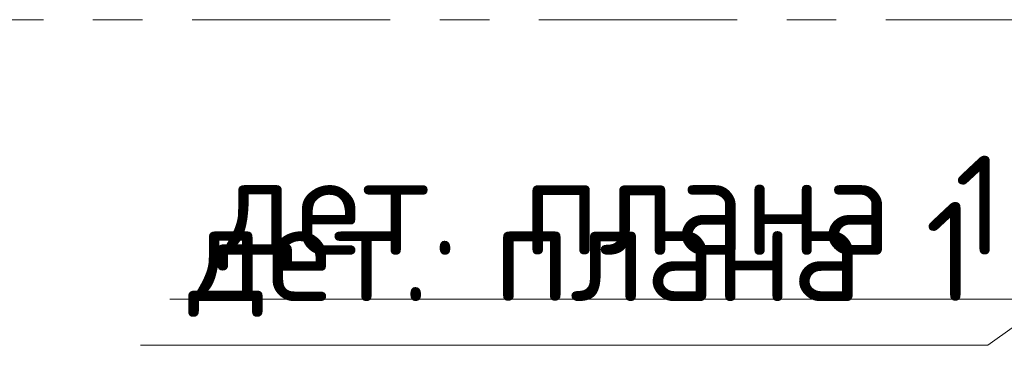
# Model space of a CAD drawing. Header units: metres. Extents: x -38 to 93, y -15 to 21.
# Tile 118 of 256: x 48.822 to 50.809, y 8.343 to 9. Entities that reach past the tile are written whole.
import ezdxf

# ---------------------------------------------------------------- set-up
doc = ezdxf.new("R2010")
doc.units = ezdxf.units.M
doc.linetypes.add('______11', pattern=[0.5, 0.4, -0.05, 0, -0.05])
doc.linetypes.add('______5', pattern=[1.1, 0.8, -0.1, 0.1, -0.1])
doc.layers.add('XR$1$Осевая линия (1)', color=7, linetype='______5', lineweight=13)
doc.layers.add('XR$4$Текст_ общее_1', color=7, linetype='Continuous', lineweight=13)
doc.styles.add('ISOCPEUR', font='txt')

msp = doc.modelspace()

# ---------------------------------------------------------------- linework, layer by layer
at = {"color": 7, "linetype": 'Continuous', "lineweight": 13, "transparency": 33554687}
msp.add_lwpolyline([(51.075, 8.5566), (50.7758, 8.3431), (49.0658, 8.3431)], dxfattribs=at)
at = {"layer": 'XR$1$Осевая линия (1)', "color": 253, "linetype": '______11', "lineweight": 13, "true_color": 0xa0a0a0, "transparency": 33554687}
msp.add_line((-2.63, 9), (62.6, 9), dxfattribs=at)
at = {"layer": 'XR$4$Текст_ общее_1', "color": 7, "linetype": 'Continuous', "lineweight": 13, "transparency": 33554687}
msp.add_lwpolyline([(51.1721, 8.8002), (50.8349, 8.4365), (49.1249, 8.4365)], dxfattribs=at)

# ---------------------------------------------------------------- texts
at = {"layer": 'XR$4$Текст_ общее_1', "color": 7, "linetype": 'Continuous', "lineweight": 13, "transparency": 33554687, "char_height": 0.2, "width": 1.695238, "attachment_point": 5, "style": 'ISOCPEUR'}
for insert in [(50.0149, 8.6098), (49.9558, 8.5164)]:
    msp.add_mtext('\\A1;{\\fISOCPEUR|i0|b0;\\H0.200000;\\W1.000000;\\C7;дет. плана 1}\\P', dxfattribs=dict(at, insert=insert))

doc.saveas('drawing.dxf')
